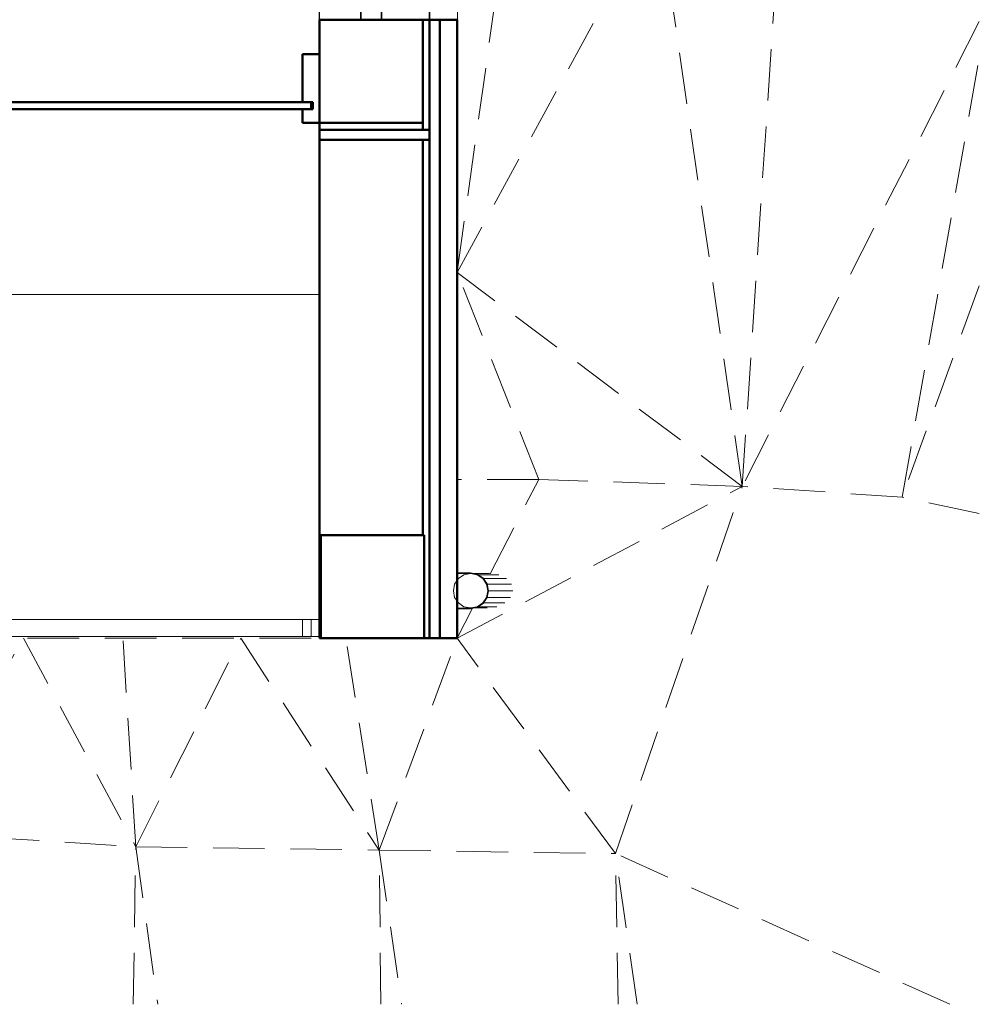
# Model space of a CAD drawing. Header units: millimetres. Extents: x -125 to 26481, y 4748 to 39818.
# Tile 64 of 104: x 23689 to 26481, y 27572 to 30438. Entities that reach past the tile are written whole.
import ezdxf

# ---------------------------------------------------------------- set-up
doc = ezdxf.new("R2010")
doc.units = ezdxf.units.MM
doc.linetypes.add('ADSK_Штриховая_ш3 п1_5', pattern=[225, 150, -75])
for name, color, linetype, lineweight in [('A-COLS-____-MCUT', 52, 'Continuous', 50), ('A-COLS-____-OTLN', 52, 'Continuous', 20), ('A-DETL-____-MBND', 5, 'ADSK_Штриховая_ш3 п1_5', 20), ('A-GENM-____-MCUT', 13, 'Continuous', 50), ('A-GENM-____-OTLN', 13, 'Continuous', 20), ('A-GLAZ-____-MCUT', 151, 'Continuous', 35), ('A-GLAZ-____-OTLN', 151, 'Continuous', 20), ('A-PART-____-MCUT', 2, 'Continuous', 50), ('A-PART-____-OTLN', 2, 'Continuous', 20), ('A-WALL-____-MCUT', 113, 'Continuous', 50), ('A-WALL-____-OTLN', 113, 'Continuous', 20), ('L-SITE-____-OTLN', 91, 'Continuous', 20), ('Q-SPCQ-____-MCUT', 91, 'Continuous', 9), ('Q-SPCQ-____-OTLN', 91, 'Continuous', 20), ('Ограждение', 7, 'Continuous', 20)]:
    doc.layers.add(name, color=color, linetype=linetype, lineweight=lineweight)

# ---------------------------------------------------------------- blocks, each defined once
blk = doc.blocks.new('Family - Site-608699-В_Этаж 02_Отопление')
at = {"layer": 'A-DETL-____-MBND', "color": 253}
for p, q in [((41532.9, 29079.5), (41647.4, 30813.7)), ((40703.3, 29702.4), (41287.9, 30771.1)), ((41532.9, 29079.5), (41287.9, 30771.1)), ((40703.3, 29702.5), (40843.9, 30707.2)), ((42222.6, 30432), (41532.9, 29079.5)), ((41998.2, 29048.3), (42222.6, 30327.8)), ((41532.9, 29079.5), (40703.3, 29702.3)), ((40940.7, 29100), (40703.3, 29702.2)), ((42222.6, 29663.6), (41998.2, 29048.3)), ((40940.7, 29100), (40703.3, 29099.8)), ((40799.7, 28825.3), (40940.7, 29100)), ((41532.9, 29079.5), (40940.7, 29100)), ((40703.2, 28637.6), (41532.9, 29079.5)), ((41164, 28011.1), (41532.9, 29079.5)), ((41998.2, 29048.3), (41532.9, 29079.5)), ((42222.6, 29000.4), (41998.2, 29048.3)), ((40703.2, 28637.6), (40748, 28724.8)), ((39112.5, 28072.4), (39441.5, 28637.6)), ((39441.5, 28637.6), (39768.2, 28030.8)), ((39768.2, 28030.8), (39731.1, 28637.6)), ((39768.2, 28030.8), (40073.8, 28637.6)), ((40073.8, 28637.6), (40476.6, 28021)), ((40476.6, 28021), (40379.2, 28637.6)), ((40476.6, 28021), (40703.2, 28637.6)), ((41164, 28011.1), (40703.2, 28637.6)), ((39112.5, 28072.4), (39768.2, 28030.8)), ((39760.8, 27572.4), (39768.2, 28030.8)), ((39768.2, 28030.8), (40476.6, 28021)), ((39768.2, 28030.8), (39832.1, 27572.4)), ((40476.6, 28021), (41164, 28011.1)), ((40481.4, 27572.4), (40476.6, 28021)), ((40476.6, 28021), (40541.8, 27572.4)), ((41172.1, 27572.4), (41164, 28011.1)), ((41226.7, 27572.4), (41164, 28011.1)), ((42136.9, 27572.4), (41164, 28011.1))]:
    blk.add_line(p, q, dxfattribs=at)
blk = doc.blocks.new('Прямая форма - V line-610284-В_Этаж 02_Отопление')
at = {"layer": 'A-COLS-____-MCUT', "color": 9}
for p, q in [((150, 150), (-150, 150)), ((-150, 150), (-150, -150)), ((150, -150), (150, 150)), ((-150, -150), (150, -150))]:
    blk.add_line(p, q, dxfattribs=at)
blk = doc.blocks.new('Прямая форма - CRE - 001-610285-В_Этаж 02_Отопление')
blk.add_blockref('Прямая форма - V line-610284-В_Этаж 02_Отопление', (0, 0))
blk = doc.blocks.new('Прямая форма - V line-610360-В_Этаж 02_Отопление')
at = {"layer": 'A-GLAZ-____-MCUT', "color": 53}
for p, q in [((105, -55), (55, -55)), ((55, -55), (55, -105)), ((105, -105), (105, -55)), ((846.6, -55), (796.6, -55)), ((796.6, -55), (796.6, -105)), ((846.6, -105), (846.6, -55)), ((896.6, -55), (846.6, -55)), ((846.6, -55), (846.6, -105)), ((896.6, -105), (896.6, -55)), ((1638.1, -55), (1588.1, -55)), ((1588.1, -55), (1588.1, -105)), ((1638.1, -105), (1638.1, -55)), ((55, -80), (0, -80)), ((0, -80), (0, -220)), ((55, -105), (55, -80)), ((1693.1, -80), (1638.1, -80)), ((1638.1, -80), (1638.1, -105)), ((1693.1, -220), (1693.1, -80)), ((55, -105), (105, -105)), ((80, -105), (55, -105)), ((80, -220), (80, -105)), ((796.6, -105), (846.6, -105)), ((846.6, -105), (896.6, -105)), ((1588.1, -105), (1638.1, -105)), ((1613.1, -105), (1613.1, -220)), ((1638.1, -105), (1613.1, -105)), ((165, -195), (115, -195)), ((115, -195), (115, -245)), ((165, -245), (165, -195)), ((846.6, -195), (796.6, -195)), ((796.6, -195), (796.6, -245)), ((896.6, -195), (846.6, -195)), ((846.6, -195), (846.6, -245)), ((846.6, -245), (846.6, -195)), ((896.6, -245), (896.6, -195)), ((1578.1, -195), (1528.1, -195)), ((1528.1, -195), (1528.1, -245)), ((1578.1, -245), (1578.1, -195)), ((0, -220), (80, -220)), ((115, -220), (0, -220)), ((0, -220), (0, -280)), ((115, -245), (115, -220)), ((1693.1, -220), (1578.1, -220)), ((1578.1, -220), (1578.1, -245)), ((1613.1, -220), (1693.1, -220)), ((1693.1, -280), (1693.1, -220)), ((115, -245), (165, -245)), ((140, -245), (115, -245)), ((140, -280), (140, -245)), ((796.6, -245), (846.6, -245)), ((846.6, -245), (896.6, -245)), ((1528.1, -245), (1578.1, -245)), ((1553.1, -245), (1553.1, -280)), ((1578.1, -245), (1553.1, -245)), ((0, -280), (140, -280)), ((1553.1, -280), (1693.1, -280))]:
    blk.add_line(p, q, dxfattribs=at)
at = {"layer": 'A-GLAZ-____-OTLN', "color": 253}
for p, q in [((796.6, -70), (105, -70)), ((1588.1, -70), (896.6, -70)), ((105, -90), (796.6, -90)), ((896.6, -90), (1588.1, -90)), ((796.6, -210), (165, -210)), ((1528.1, -210), (896.6, -210)), ((165, -230), (796.6, -230)), ((896.6, -230), (1528.1, -230))]:
    blk.add_line(p, q, dxfattribs=at)
blk = doc.blocks.new('Прямая форма - ფ2-610361-В_Этаж 02_Отопление')
blk.add_blockref('Прямая форма - V line-610360-В_Этаж 02_Отопление', (0, 0))
blk = doc.blocks.new('Прямая форма - Gypsum Plasterboard - Waterproof-611012-В_Этаж 02_Отопление')
at = {"layer": 'A-WALL-____-MCUT', "color": 9}
for p, q in [((1800, 50), (0, 50)), ((0, 50), (0, 0)), ((1800, 0), (1800, 50)), ((0, 0), (1800, 0))]:
    blk.add_line(p, q, dxfattribs=at)
blk = doc.blocks.new('Прямая форма - Insulation - Thermal Break-611013-В_Этаж 02_Отопление')
at = {"layer": 'A-WALL-____-MCUT', "color": 9}
for p, q in [((1800, 80), (0, 80)), ((0, 80), (0, 50)), ((1800, 50), (1800, 80)), ((0, 50), (1800, 50))]:
    blk.add_line(p, q, dxfattribs=at)
blk = doc.blocks.new('Прямая форма - Masonry Block - Structural-611014-В_Этаж 02_Отопление')
at = {"layer": 'A-WALL-____-MCUT', "color": 9}
for p, q in [((1450, 400), (0, 400)), ((0, 400), (0, 396)), ((0, 396), (300, 396)), ((300, 396), (300, 100)), ((1450, 100), (1450, 400)), ((300, 100), (1450, 100))]:
    blk.add_line(p, q, dxfattribs=at)
blk = doc.blocks.new('Прямая форма - Concrete - Structural-611015-В_Этаж 02_Отопление')
at = {"layer": 'A-WALL-____-MCUT', "color": 9}
for p, q in [((300, 96), (0, 96)), ((0, 96), (0, 80)), ((1450, 100), (300, 100)), ((300, 100), (300, 96)), ((1450, 80), (1450, 100)), ((1800, 100), (1480, 100)), ((1480, 100), (1480, 80)), ((1800, 80), (1800, 100)), ((0, 80), (1450, 80)), ((1480, 80), (1800, 80))]:
    blk.add_line(p, q, dxfattribs=at)
blk = doc.blocks.new('Прямая форма - SW - 004-611016-В_Этаж 02_Отопление')
for name in ['Прямая форма - Masonry Block - Structural-611014-В_Этаж 02_Отопление', 'Прямая форма - Concrete - Structural-611015-В_Этаж 02_Отопление', 'Прямая форма - Insulation - Thermal Break-611013-В_Этаж 02_Отопление', 'Прямая форма - Gypsum Plasterboard - Waterproof-611012-В_Этаж 02_Отопление']:
    blk.add_blockref(name, (0, 0))
blk = doc.blocks.new('Family - ფ2-611018-В_Этаж 02_Отопление')
at = {"layer": 'A-GENM-____-MCUT', "lineweight": 9}
for p, q in [((-846.6, 401), (-846.6, 280)), ((846.6, 401), (-846.6, 401)), ((846.6, 280), (846.6, 401)), ((-846.6, 280), (-846.6, -1)), ((846.6, -1), (846.6, 280)), ((-846.6, -1), (846.6, -1))]:
    blk.add_line(p, q, dxfattribs=at)
blk = doc.blocks.new('Family - Gypsum Plasterboard - Waterproof-611020-В_Этаж 02_Отопление')
at = {"layer": 'A-PART-____-MCUT', "color": 9}
for p, q in [((1800, 50), (0, 50)), ((0, 50), (0, 0)), ((1800, 0), (1800, 50)), ((0, 0), (1800, 0))]:
    blk.add_line(p, q, dxfattribs=at)
blk = doc.blocks.new('Family - Insulation - Thermal Break-611022-В_Этаж 02_Отопление')
at = {"layer": 'A-PART-____-MCUT', "color": 9}
for p, q in [((1800, 80), (0, 80)), ((0, 80), (0, 50)), ((1800, 50), (1800, 80)), ((0, 50), (1800, 50))]:
    blk.add_line(p, q, dxfattribs=at)
blk = doc.blocks.new('Family - Masonry Block - Structural-611024-В_Этаж 02_Отопление')
at = {"layer": 'A-PART-____-MCUT', "color": 9}
for p, q in [((1450, 400), (0, 400)), ((0, 400), (0, 396)), ((0, 396), (300, 396)), ((300, 396), (300, 100)), ((1450, 100), (1450, 400)), ((300, 100), (1450, 100))]:
    blk.add_line(p, q, dxfattribs=at)
blk = doc.blocks.new('Family - Concrete - Structural-611028-В_Этаж 02_Отопление')
at = {"layer": 'A-PART-____-MCUT', "color": 9}
for p, q in [((300, 96), (0, 96)), ((0, 96), (0, 80)), ((1450, 100), (300, 100)), ((300, 100), (300, 96)), ((1450, 80), (1450, 100)), ((1800, 100), (1480, 100)), ((1480, 100), (1480, 80)), ((1800, 80), (1800, 100)), ((0, 80), (1450, 80)), ((1480, 80), (1800, 80))]:
    blk.add_line(p, q, dxfattribs=at)
blk = doc.blocks.new('Прямая форма - Steel - Stainless-611097-В_Этаж 02_Отопление')
at = {"layer": 'Ограждение', "color": 253}
for p, q in [((4011.9, 55), (59.5, 55)), ((4011.9, 55), (4011.9, 5)), ((4011.9, 5), (59.5, 5))]:
    blk.add_line(p, q, dxfattribs=at)
blk = doc.blocks.new('Прямая форма - V line-611100-В_Этаж 02_Отопление')
at = {"layer": 'Ограждение', "color": 253}
for p, q in [((3986.9, 55), (4036.4, 55)), ((3986.9, 55), (3986.9, 5)), ((3986.9, 5), (4036.5, 5))]:
    blk.add_line(p, q, dxfattribs=at)
blk = doc.blocks.new('Прямая форма - Steel - Stainless-611101-В_Этаж 02_Отопление')
blk.add_blockref('Прямая форма - V line-611100-В_Этаж 02_Отопление', (0, 0))
blk = doc.blocks.new('Прямая форма - RAILING - 004-611108-В_Этаж 02_Отопление')
for name in ['Прямая форма - Steel - Stainless-611097-В_Этаж 02_Отопление', 'Прямая форма - Steel - Stainless-611101-В_Этаж 02_Отопление']:
    blk.add_blockref(name, (0, 0))
blk = doc.blocks.new('Family - Steel - Stainless-611127-В_Этаж 02_Отопление')
at = {"layer": 'A-PART-____-OTLN', "color": 253}
for p, q in [((4011.9, 55), (59.5, 55)), ((4011.9, 55), (4011.9, 5)), ((4011.9, 5), (59.5, 5))]:
    blk.add_line(p, q, dxfattribs=at)
blk = doc.blocks.new('Family - V line-611132-В_Этаж 02_Отопление')
at = {"layer": 'A-PART-____-OTLN', "color": 253}
for p, q in [((3986.9, 55), (4036.4, 55)), ((3986.9, 55), (3986.9, 5)), ((3986.9, 5), (4036.5, 5))]:
    blk.add_line(p, q, dxfattribs=at)
blk = doc.blocks.new('Family - Steel - Stainless-611133-В_Этаж 02_Отопление')
blk.add_blockref('Family - V line-611132-В_Этаж 02_Отопление', (0, 0))
blk = doc.blocks.new('Прямая форма - Concrete - Structural-611145-В_Этаж 02_Отопление')
at = {"layer": 'A-WALL-____-MCUT', "color": 9}
for p, q in [((4700, 100), (4400, 100)), ((4400, 100), (4400, 80)), ((4700, 80), (4700, 100)), ((4400, 80), (4700, 80))]:
    blk.add_line(p, q, dxfattribs=at)
blk = doc.blocks.new('Прямая форма - Insulation - Thermal Break-611146-В_Этаж 02_Отопление')
at = {"layer": 'A-WALL-____-MCUT', "color": 9}
for p, q in [((4720, 80), (4400, 80)), ((4400, 80), (4400, 50)), ((4720, 50), (4720, 80)), ((4400, 50), (4720, 50))]:
    blk.add_line(p, q, dxfattribs=at)
blk = doc.blocks.new('Прямая форма - SW - 005-611148-В_Этаж 02_Отопление')
for name in ['Прямая форма - Concrete - Structural-611145-В_Этаж 02_Отопление', 'Прямая форма - Insulation - Thermal Break-611146-В_Этаж 02_Отопление']:
    blk.add_blockref(name, (0, 0))
blk = doc.blocks.new('Family - OP - 005-611152-В_Этаж 02_Отопление')
at = {"layer": 'A-GENM-____-MCUT', "lineweight": 9}
for p, q in [((40303.2, 30837.6), (37678.2, 30837.6)), ((37678.2, 30837.6), (37678.2, 29637.6)), ((40303.2, 29637.6), (40303.2, 30837.6)), ((37678.2, 29637.6), (40303.2, 29637.6))]:
    blk.add_line(p, q, dxfattribs=at)
blk = doc.blocks.new('Family - Concrete - Structural-611154-В_Этаж 02_Отопление')
at = {"layer": 'A-PART-____-MCUT', "color": 9}
for p, q in [((4700, 100), (4400, 100)), ((4400, 100), (4400, 80)), ((4700, 80), (4700, 100)), ((4400, 80), (4700, 80))]:
    blk.add_line(p, q, dxfattribs=at)
blk = doc.blocks.new('Family - Insulation - Thermal Break-611156-В_Этаж 02_Отопление')
at = {"layer": 'A-PART-____-MCUT', "color": 9}
for p, q in [((4720, 80), (4400, 80)), ((4400, 80), (4400, 50)), ((4720, 50), (4720, 80)), ((4400, 50), (4720, 50))]:
    blk.add_line(p, q, dxfattribs=at)
blk = doc.blocks.new('Прямая форма - V line-611831-В_Этаж 02_Отопление')
at = {"layer": 'A-COLS-____-MCUT', "color": 9}
for p, q in [((150, 150), (-150, 150)), ((-150, 150), (-150, -150)), ((150, -150), (150, 150)), ((-150, -150), (150, -150))]:
    blk.add_line(p, q, dxfattribs=at)
blk = doc.blocks.new('Прямая форма - CRE - 001-611832-В_Этаж 02_Отопление')
blk.add_blockref('Прямая форма - V line-611831-В_Этаж 02_Отопление', (0, 0))
blk = doc.blocks.new('Прямая форма - Timber - Floor-611842-В_Этаж 02_Отопление')
at = {"layer": 'A-DETL-____-MBND', "color": 253}
blk.add_line((2440, -10350), (6440, -10350), dxfattribs=at)
blk = doc.blocks.new('Прямая форма - SLA - 009-611843-В_Этаж 02_Отопление')
blk.add_blockref('Прямая форма - Timber - Floor-611842-В_Этаж 02_Отопление', (0, 0))
blk = doc.blocks.new('Family - Timber - Floor-611851-В_Этаж 02_Отопление')
at = {"layer": 'A-DETL-____-MBND', "color": 253}
blk.add_line((2440, -10350), (6440, -10350), dxfattribs=at)
blk = doc.blocks.new('Прямая форма - V line-611917-В_Этаж 02_Отопление')
at = {"layer": 'A-WALL-____-MCUT', "color": 9}
for p, q in [((512.5, 150), (462.5, 150)), ((462.5, 150), (462.5, 10)), ((512.5, 10), (512.5, 150)), ((462.5, 10), (512.5, 10)), ((512.5, -10), (462.5, -10)), ((462.5, -10), (462.5, -50)), ((512.5, -50), (512.5, -10)), ((462.5, -50), (512.5, -50))]:
    blk.add_line(p, q, dxfattribs=at)
blk = doc.blocks.new('Прямая форма - Iron-611918-В_Этаж 02_Отопление')
blk.add_blockref('Прямая форма - V line-611917-В_Этаж 02_Отопление', (0, 0))
blk = doc.blocks.new('Прямая форма - Glass-611921-В_Этаж 02_Отопление')
at = {"layer": 'A-WALL-____-MCUT', "color": 9}
for p, q in [((417.5, 6), (-417.5, 6)), ((-417.5, 6), (-417.5, -10)), ((417.5, -10), (417.5, 6)), ((-417.5, -10), (417.5, -10))]:
    blk.add_line(p, q, dxfattribs=at)
blk = doc.blocks.new('Прямая форма - V line-611922-В_Этаж 02_Отопление')
at = {"layer": 'A-WALL-____-MCUT', "color": 9}
for p, q in [((-462.5, 150), (-512.5, 150)), ((-512.5, 150), (-512.5, -50)), ((-462.5, 10), (-462.5, 150)), ((-487.5, -10), (-487.5, 10)), ((-487.5, 10), (-462.5, 10)), ((-462.5, -10), (-487.5, -10)), ((-462.5, -50), (-462.5, -10)), ((-512.5, -50), (-462.5, -50))]:
    blk.add_line(p, q, dxfattribs=at)
blk = doc.blocks.new('Прямая форма - Iron-611923-В_Этаж 02_Отопление')
blk.add_blockref('Прямая форма - V line-611922-В_Этаж 02_Отопление', (0, 0))
blk = doc.blocks.new('Прямая форма - V line-611932-В_Этаж 02_Отопление')
at = {"layer": 'A-WALL-____-MCUT', "color": 9}
for p, q in [((2112.5, 150), (2062.5, 150)), ((2062.5, 150), (2062.5, 10)), ((2112.5, -50), (2112.5, 150)), ((2062.5, 10), (2087.5, 10)), ((2087.5, 10), (2087.5, -10)), ((2087.5, -10), (2062.5, -10)), ((2062.5, -10), (2062.5, -50)), ((2062.5, -50), (2112.5, -50))]:
    blk.add_line(p, q, dxfattribs=at)
blk = doc.blocks.new('Прямая форма - Iron-611933-В_Этаж 02_Отопление')
blk.add_blockref('Прямая форма - V line-611932-В_Этаж 02_Отопление', (0, 0))
blk = doc.blocks.new('Прямая форма - V line-611946-В_Этаж 02_Отопление')
at = {"layer": 'A-WALL-____-MCUT', "color": 9}
for p, q in [((2092.5, 10), (482.5, 10)), ((482.5, 10), (482.5, -10)), ((2092.5, -10), (2092.5, 10)), ((482.5, -10), (2092.5, -10))]:
    blk.add_line(p, q, dxfattribs=at)
blk = doc.blocks.new('Прямая форма - Iron-611947-В_Этаж 02_Отопление')
blk.add_blockref('Прямая форма - V line-611946-В_Этаж 02_Отопление', (0, 0))
blk = doc.blocks.new('Прямая форма - Iron-611950-В_Этаж 02_Отопление')
at = {"layer": 'A-WALL-____-MCUT', "color": 9}
for p, q in [((-447.5, 30), (-462.5, 30)), ((-462.5, 30), (-462.5, -20)), ((-402.5, 30), (-462.5, 30)), ((-462.5, 30), (-462.5, -20)), ((-417.5, 30), (-447.5, 30)), ((-447.5, 30), (-447.5, -20)), ((-447.5, -20), (-447.5, 30)), ((-417.5, -20), (-417.5, 30)), ((-402.5, -20), (-402.5, 30)), ((462.5, 30), (402.5, 30)), ((402.5, 30), (402.5, -20)), ((447.5, 30), (417.5, 30)), ((417.5, 30), (417.5, -20)), ((447.5, -20), (447.5, 30)), ((462.5, 30), (447.5, 30)), ((447.5, 30), (447.5, -20)), ((462.5, -20), (462.5, 30)), ((462.5, -20), (462.5, 30)), ((-492.5, 10), (-492.5, -10)), ((-462.5, 10), (-492.5, 10)), ((-462.5, -10), (-462.5, 10)), ((492.5, 10), (462.5, 10)), ((462.5, 10), (462.5, -10)), ((492.5, -10), (492.5, 10)), ((-492.5, -10), (-462.5, -10)), ((-462.5, -20), (-447.5, -20)), ((-462.5, -20), (-402.5, -20)), ((-447.5, -20), (-417.5, -20)), ((402.5, -20), (462.5, -20)), ((417.5, -20), (447.5, -20)), ((447.5, -20), (462.5, -20)), ((462.5, -10), (492.5, -10))]:
    blk.add_line(p, q, dxfattribs=at)
blk = doc.blocks.new('Прямая форма - CW-002-611955-В_Этаж 02_Отопление')
for name in ['Прямая форма - Iron-611923-В_Этаж 02_Отопление', 'Прямая форма - Iron-611918-В_Этаж 02_Отопление', 'Прямая форма - Iron-611933-В_Этаж 02_Отопление', 'Прямая форма - Iron-611950-В_Этаж 02_Отопление', 'Прямая форма - Glass-611921-В_Этаж 02_Отопление', 'Прямая форма - Iron-611947-В_Этаж 02_Отопление']:
    blk.add_blockref(name, (0, 0))
blk = doc.blocks.new('Family - V line-611980-В_Этаж 02_Отопление')
at = {"layer": 'A-PART-____-MCUT', "color": 9}
for p, q in [((2112.5, 150), (2062.5, 150)), ((2062.5, 150), (2062.5, 10)), ((2112.5, -50), (2112.5, 150)), ((2062.5, 10), (2087.5, 10)), ((2087.5, 10), (2087.5, -10)), ((2087.5, -10), (2062.5, -10)), ((2062.5, -10), (2062.5, -50)), ((2062.5, -50), (2112.5, -50))]:
    blk.add_line(p, q, dxfattribs=at)
blk = doc.blocks.new('Family - Iron-611981-В_Этаж 02_Отопление')
blk.add_blockref('Family - V line-611980-В_Этаж 02_Отопление', (0, 0))
blk = doc.blocks.new('Family - V line-612001-В_Этаж 02_Отопление')
at = {"layer": 'A-PART-____-MCUT', "color": 9}
for p, q in [((2092.5, 10), (482.5, 10)), ((482.5, 10), (482.5, -10)), ((2092.5, -10), (2092.5, 10)), ((482.5, -10), (2092.5, -10))]:
    blk.add_line(p, q, dxfattribs=at)
blk = doc.blocks.new('Family - Iron-612002-В_Этаж 02_Отопление')
blk.add_blockref('Family - V line-612001-В_Этаж 02_Отопление', (0, 0))
blk = doc.blocks.new('Прямая форма - V line-613405-В_Этаж 02_Отопление')
at = {"layer": 'Q-SPCQ-____-MCUT', "color": 133}
for p, q in [((-35.4, 35.4), (-46.2, 19.1)), ((-19.1, 46.2), (-35.4, 35.4)), ((0, 50), (-19.1, 46.2)), ((19.1, 46.2), (0, 50)), ((35.4, 35.4), (19.1, 46.2)), ((46.2, 19.1), (35.4, 35.4)), ((-46.2, 19.1), (-50, 0)), ((-50, 0), (-46.2, -19.1)), ((50, 0), (46.2, 19.1)), ((46.2, -19.1), (50, 0)), ((-46.2, -19.1), (-35.4, -35.4)), ((35.4, -35.4), (46.2, -19.1)), ((-35.4, -35.4), (-19.1, -46.2)), ((-19.1, -46.2), (0, -50)), ((0, -50), (19.1, -46.2)), ((19.1, -46.2), (35.4, -35.4))]:
    blk.add_line(p, q, dxfattribs=at)
at = {"layer": 'Q-SPCQ-____-OTLN', "color": 253}
for p, q in [((-52, -0.1), (-52, 39)), ((-50.2, -0.1), (-50.2, 39)), ((50.2, 39), (50.2, -0.1)), ((52, -0.1), (52, 39)), ((-50, -1.1), (-50, 0)), ((50, 0), (50, -1.1)), ((-52, -0.1), (-48, -20)), ((-46.4, -19.3), (-50.2, -0.1)), ((-50, -48.8), (-50, -10.2)), ((-48, -20), (-36.8, -36.9)), ((-35.5, -35.6), (-46.4, -19.3)), ((-46.2, -76.2), (-46.2, -22.8)), ((46.4, -19.3), (35.5, -35.6)), ((36.8, -36.9), (48, -20)), ((46.2, -82), (46.2, -22.8)), ((50.2, -0.1), (46.4, -19.3)), ((48, -20), (52, -0.1)), ((50, -10.2), (50, -55.2)), ((-36.8, -36.9), (-19.9, -48.1)), ((-19.2, -46.5), (-35.5, -35.6)), ((-35.4, -99.8), (-35.4, -37.8)), ((-19.9, -48.1), (0, -52.1)), ((0, -50.3), (-19.2, -46.5)), ((-19.1, -116.2), (-19.1, -48.2)), ((19.2, -46.5), (0, -50.3)), ((0, -52.1), (19.9, -48.1)), ((0, -122.8), (0, -52.1)), ((19.1, -118.7), (19.1, -48.3)), ((35.5, -35.6), (19.2, -46.5)), ((19.9, -48.1), (36.8, -36.9)), ((35.4, -104.3), (35.4, -37.8))]:
    blk.add_line(p, q, dxfattribs=at)
blk = doc.blocks.new('Прямая форма - FU - 047-613406-В_Этаж 02_Отопление')
blk.add_blockref('Прямая форма - V line-613405-В_Этаж 02_Отопление', (0, 0))
blk = doc.blocks.new('V line_ifc_RVT-1-В_Этаж 02_Отопление')
at = {"layer": 'A-COLS-____-OTLN', "color": 253, "lineweight": 20, "rotation": 180}
for name, p in [('Прямая форма - CRE - 001-610285-В_Этаж 02_Отопление', (40453.2, 30287.6)), ('Прямая форма - CRE - 001-611832-В_Этаж 02_Отопление', (40457.2, 28787.6))]:
    blk.add_blockref(name, p, dxfattribs=at)
at = {"layer": 'A-GENM-____-OTLN', "color": 253, "lineweight": 20}
for name, p in [('Прямая форма - SLA - 009-611843-В_Этаж 02_Отопление', (33863.2, 38987.6)), ('Family - OP - 005-611152-В_Этаж 02_Отопление', (0, 0))]:
    blk.add_blockref(name, p, dxfattribs=at)
at = {"layer": 'A-GENM-____-OTLN', "color": 253, "lineweight": 20, "rotation": 90}
blk.add_blockref('Family - ფ2-611018-В_Этаж 02_Отопление', (40703.2, 31284.2), dxfattribs=at)
at = {"layer": 'A-GLAZ-____-OTLN', "color": 253, "lineweight": 20, "rotation": 270}
blk.add_blockref('Прямая форма - ფ2-610361-В_Этаж 02_Отопление', (40703.2, 32130.8), dxfattribs=at)
at = {"layer": 'A-PART-____-OTLN', "color": 253, "lineweight": 20}
for name, p in [('Family - Timber - Floor-611851-В_Этаж 02_Отопление', (33863.2, 38987.6)), ('Family - Iron-611981-В_Этаж 02_Отопление', (38190.7, 30187.6)), ('Family - Iron-612002-В_Этаж 02_Отопление', (38190.7, 30187.6)), ('Family - Insulation - Thermal Break-611156-В_Этаж 02_Отопление', (35903.2, 30037.6)), ('Family - Concrete - Structural-611154-В_Этаж 02_Отопление', (35903.2, 30037.6)), ('Family - Steel - Stainless-611127-В_Этаж 02_Отопление', (36266.8, 28637.6)), ('Family - Steel - Stainless-611133-В_Этаж 02_Отопление', (36266.8, 28637.6))]:
    blk.add_blockref(name, p, dxfattribs=at)
at = {"layer": 'A-PART-____-OTLN', "color": 253, "lineweight": 20, "rotation": 90}
for name in ['Family - Concrete - Structural-611028-В_Этаж 02_Отопление', 'Family - Insulation - Thermal Break-611022-В_Этаж 02_Отопление', 'Family - Gypsum Plasterboard - Waterproof-611020-В_Этаж 02_Отопление', 'Family - Masonry Block - Structural-611024-В_Этаж 02_Отопление']:
    blk.add_blockref(name, (40703.2, 28637.6), dxfattribs=at)
at = {"layer": 'A-WALL-____-OTLN', "color": 253, "lineweight": 20, "rotation": 90}
blk.add_blockref('Прямая форма - SW - 004-611016-В_Этаж 02_Отопление', (40703.2, 28637.6), dxfattribs=at)
at = {"layer": 'A-WALL-____-OTLN', "color": 253, "lineweight": 20}
for name, p in [('Прямая форма - SW - 005-611148-В_Этаж 02_Отопление', (35903.2, 30037.6)), ('Прямая форма - CW-002-611955-В_Этаж 02_Отопление', (38190.7, 30187.6))]:
    blk.add_blockref(name, p, dxfattribs=at)
at = {"layer": 'L-SITE-____-OTLN', "color": 253, "lineweight": 20}
blk.add_blockref('Family - Site-608699-В_Этаж 02_Отопление', (0, 0), dxfattribs=at)
at = {"layer": 'Q-SPCQ-____-OTLN', "color": 253, "lineweight": 20, "rotation": 90}
blk.add_blockref('Прямая форма - FU - 047-613406-В_Этаж 02_Отопление', (40742.3, 28775.7), dxfattribs=at)
at = {"layer": 'Ограждение', "color": 253, "lineweight": 20}
blk.add_blockref('Прямая форма - RAILING - 004-611108-В_Этаж 02_Отопление', (36266.8, 28637.6), dxfattribs=at)

msp = doc.modelspace()

# ---------------------------------------------------------------- block references
at = {"lineweight": 9}
msp.add_blockref('V line_ifc_RVT-1-В_Этаж 02_Отопление', (-15741.7, 0), dxfattribs=at)

doc.saveas('drawing.dxf')
